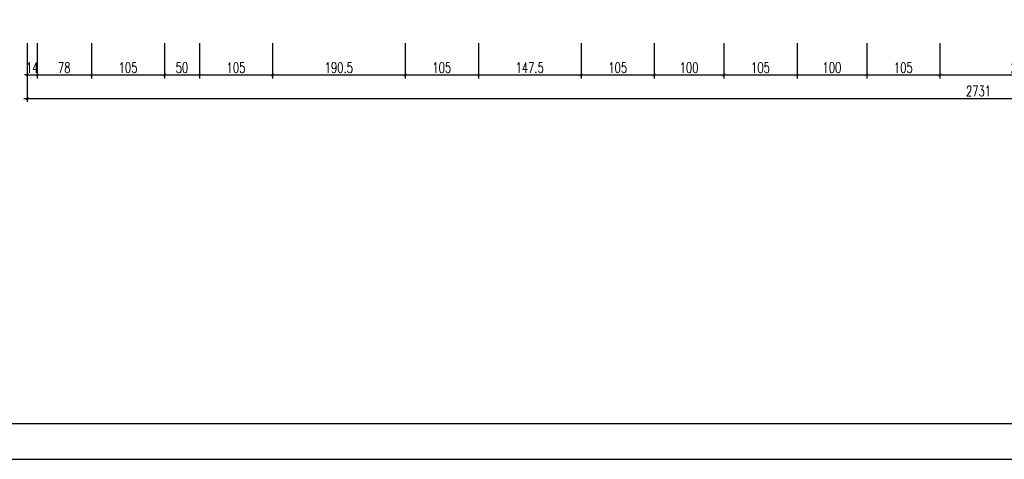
# Model space of a CAD drawing. Header units: millimetres. Extents: x 50026 to 146998, y 1038179 to 1573505.
# Tile 64 of 122: x 58528 to 59942, y 1045482 to 1046113. Entities that reach past the tile are written whole.
import ezdxf

# ---------------------------------------------------------------- set-up
doc = ezdxf.new("R2010")
doc.units = ezdxf.units.MM
doc.header["$LTSCALE"] = 0.025
doc.layers.add('SCIANA', color=5, linetype='Continuous')
doc.layers.add('ściany', color=5, linetype='Continuous')
doc.styles.add('ROMANS', font='romans.shx', dxfattribs={"width": 0.7})
doc.dimstyles.new('SIL', dxfattribs={"dimtxt": 15, "dimasz": 4, "dimexe": 5, "dimexo": 5, "dimgap": 3, "dimtad": 1, "dimdec": 4, "dimrnd": 0.5, "dimdsep": 46, "dimtxsty": 'ROMANS', "dimblk1": 'ARCHTICK', "dimblk2": 'ARCHTICK', "dimsah": 1, "dimcen": 5, "dimdle": 5, "dimclrd": 1, "dimclre": 1, "dimclrt": 2, "dimadec": 1, "dimazin": 0, "dimtfac": 0.013333, "dimtdec": 4, "dimtix": 1, "dimtmove": 0, "dimatfit": 3, "dimldrblk": 'ARCHTICK', "dimfxl": 0, "dimtolj": 1, "dimtzin": 0, "dimarcsym": 0})

# ---------------------------------------------------------------- blocks, each defined once
blk = doc.blocks.new('_ArchTick')
at = {"color": 0, "linetype": 'ByBlock', "const_width": 0.15}
blk.add_lwpolyline([(-0.5, -0.5), (0.5, 0.5)], dxfattribs=at)
blk = doc.blocks.new('*D211')
at = {"layer": 'Defpoints', "color": 0}
for p in [(58539.3, 1046084), (58553.3, 1046084), (58553.3, 1046033.6)]:
    blk.add_point(p, dxfattribs=at)
at = {"layer": 'ściany', "color": 1, "lineweight": -2}
for p, q in [((58539.3, 1046079), (58539.3, 1046028.6)), ((58553.3, 1046079), (58553.3, 1046028.6)), ((58539.3, 1046033.6), (58535.3, 1046033.6)), ((58539.3, 1046033.6), (58553.3, 1046033.6)), ((58553.3, 1046033.6), (58557.3, 1046033.6))]:
    blk.add_line(p, q, dxfattribs=at)
at = {"layer": 'ściany', "color": 1, "lineweight": -2, "xscale": 4, "yscale": 4, "zscale": 4}
blk.add_blockref('_ArchTick', (58539.3, 1046033.6), dxfattribs=at)
at = {"layer": 'ściany', "color": 1, "lineweight": -2, "xscale": 4, "yscale": 4, "zscale": 4, "rotation": 180}
blk.add_blockref('_ArchTick', (58553.3, 1046033.6), dxfattribs=at)
at = {"layer": 'ściany', "color": 2, "insert": (58546.3, 1046044.1), "char_height": 15, "attachment_point": 5, "style": 'ROMANS'}
blk.add_mtext('\\A1;14', dxfattribs=at)
blk = doc.blocks.new('*D212')
at = {"layer": 'Defpoints', "color": 0}
for p in [(58553.3, 1046084), (58631.3, 1046084), (58631.3, 1046033.6)]:
    blk.add_point(p, dxfattribs=at)
at = {"layer": 'ściany', "color": 1, "lineweight": -2}
for p, q in [((58553.3, 1046079), (58553.3, 1046028.6)), ((58631.3, 1046079), (58631.3, 1046028.6)), ((58548.3, 1046033.6), (58636.3, 1046033.6))]:
    blk.add_line(p, q, dxfattribs=at)
at = {"layer": 'ściany', "color": 1, "lineweight": -2, "xscale": 4, "yscale": 4, "zscale": 4, "rotation": 180}
blk.add_blockref('_ArchTick', (58553.3, 1046033.6), dxfattribs=at)
at = {"layer": 'ściany', "color": 1, "lineweight": -2, "xscale": 4, "yscale": 4, "zscale": 4}
blk.add_blockref('_ArchTick', (58631.3, 1046033.6), dxfattribs=at)
at = {"layer": 'ściany', "color": 2, "insert": (58592.3, 1046044.1), "char_height": 15, "attachment_point": 5, "style": 'ROMANS'}
blk.add_mtext('\\A1;78', dxfattribs=at)
blk = doc.blocks.new('*D213')
at = {"layer": 'Defpoints', "color": 0}
for p in [(58631.3, 1046084), (58736.3, 1046084), (58736.3, 1046033.6)]:
    blk.add_point(p, dxfattribs=at)
at = {"layer": 'ściany', "color": 1, "lineweight": -2}
for p, q in [((58631.3, 1046079), (58631.3, 1046028.6)), ((58736.3, 1046079), (58736.3, 1046028.6)), ((58626.3, 1046033.6), (58741.3, 1046033.6))]:
    blk.add_line(p, q, dxfattribs=at)
at = {"layer": 'ściany', "color": 1, "lineweight": -2, "xscale": 4, "yscale": 4, "zscale": 4, "rotation": 180}
blk.add_blockref('_ArchTick', (58631.3, 1046033.6), dxfattribs=at)
at = {"layer": 'ściany', "color": 1, "lineweight": -2, "xscale": 4, "yscale": 4, "zscale": 4}
blk.add_blockref('_ArchTick', (58736.3, 1046033.6), dxfattribs=at)
at = {"layer": 'ściany', "color": 2, "insert": (58683.8, 1046044.1), "char_height": 15, "attachment_point": 5, "style": 'ROMANS'}
blk.add_mtext('\\A1;105', dxfattribs=at)
blk = doc.blocks.new('*D214')
at = {"layer": 'Defpoints', "color": 0}
for p in [(58736.3, 1046084), (58786.3, 1046084), (58786.3, 1046033.6)]:
    blk.add_point(p, dxfattribs=at)
at = {"layer": 'ściany', "color": 1, "lineweight": -2}
for p, q in [((58736.3, 1046079), (58736.3, 1046028.6)), ((58786.3, 1046079), (58786.3, 1046028.6)), ((58731.3, 1046033.6), (58791.3, 1046033.6))]:
    blk.add_line(p, q, dxfattribs=at)
at = {"layer": 'ściany', "color": 1, "lineweight": -2, "xscale": 4, "yscale": 4, "zscale": 4, "rotation": 180}
blk.add_blockref('_ArchTick', (58736.3, 1046033.6), dxfattribs=at)
at = {"layer": 'ściany', "color": 1, "lineweight": -2, "xscale": 4, "yscale": 4, "zscale": 4}
blk.add_blockref('_ArchTick', (58786.3, 1046033.6), dxfattribs=at)
at = {"layer": 'ściany', "color": 2, "insert": (58761.3, 1046044.1), "char_height": 15, "attachment_point": 5, "style": 'ROMANS'}
blk.add_mtext('\\A1;50', dxfattribs=at)
blk = doc.blocks.new('*D215')
at = {"layer": 'Defpoints', "color": 0}
for p in [(58786.3, 1046084), (58891.3, 1046084), (58891.3, 1046033.6)]:
    blk.add_point(p, dxfattribs=at)
at = {"layer": 'ściany', "color": 1, "lineweight": -2}
for p, q in [((58786.3, 1046079), (58786.3, 1046028.6)), ((58891.3, 1046079), (58891.3, 1046028.6)), ((58781.3, 1046033.6), (58896.3, 1046033.6))]:
    blk.add_line(p, q, dxfattribs=at)
at = {"layer": 'ściany', "color": 1, "lineweight": -2, "xscale": 4, "yscale": 4, "zscale": 4, "rotation": 180}
blk.add_blockref('_ArchTick', (58786.3, 1046033.6), dxfattribs=at)
at = {"layer": 'ściany', "color": 1, "lineweight": -2, "xscale": 4, "yscale": 4, "zscale": 4}
blk.add_blockref('_ArchTick', (58891.3, 1046033.6), dxfattribs=at)
at = {"layer": 'ściany', "color": 2, "insert": (58838.8, 1046044.1), "char_height": 15, "attachment_point": 5, "style": 'ROMANS'}
blk.add_mtext('\\A1;105', dxfattribs=at)
blk = doc.blocks.new('*D216')
at = {"layer": 'Defpoints', "color": 0}
for p in [(58891.3, 1046084), (59081.8, 1046084), (59081.8, 1046033.6)]:
    blk.add_point(p, dxfattribs=at)
at = {"layer": 'ściany', "color": 1, "lineweight": -2}
for p, q in [((58891.3, 1046079), (58891.3, 1046028.6)), ((59081.8, 1046079), (59081.8, 1046028.6)), ((58886.3, 1046033.6), (59086.8, 1046033.6))]:
    blk.add_line(p, q, dxfattribs=at)
at = {"layer": 'ściany', "color": 1, "lineweight": -2, "xscale": 4, "yscale": 4, "zscale": 4, "rotation": 180}
blk.add_blockref('_ArchTick', (58891.3, 1046033.6), dxfattribs=at)
at = {"layer": 'ściany', "color": 1, "lineweight": -2, "xscale": 4, "yscale": 4, "zscale": 4}
blk.add_blockref('_ArchTick', (59081.8, 1046033.6), dxfattribs=at)
at = {"layer": 'ściany', "color": 2, "insert": (58986.5, 1046044.1), "char_height": 15, "attachment_point": 5, "style": 'ROMANS'}
blk.add_mtext('\\A1;190.5', dxfattribs=at)
blk = doc.blocks.new('*D217')
at = {"layer": 'Defpoints', "color": 0}
for p in [(59081.8, 1046084), (59186.8, 1046084), (59186.8, 1046033.6)]:
    blk.add_point(p, dxfattribs=at)
at = {"layer": 'ściany', "color": 1, "lineweight": -2}
for p, q in [((59081.8, 1046079), (59081.8, 1046028.6)), ((59186.8, 1046079), (59186.8, 1046028.6)), ((59076.8, 1046033.6), (59191.8, 1046033.6))]:
    blk.add_line(p, q, dxfattribs=at)
at = {"layer": 'ściany', "color": 1, "lineweight": -2, "xscale": 4, "yscale": 4, "zscale": 4, "rotation": 180}
blk.add_blockref('_ArchTick', (59081.8, 1046033.6), dxfattribs=at)
at = {"layer": 'ściany', "color": 1, "lineweight": -2, "xscale": 4, "yscale": 4, "zscale": 4}
blk.add_blockref('_ArchTick', (59186.8, 1046033.6), dxfattribs=at)
at = {"layer": 'ściany', "color": 2, "insert": (59134.3, 1046044.1), "char_height": 15, "attachment_point": 5, "style": 'ROMANS'}
blk.add_mtext('\\A1;105', dxfattribs=at)
blk = doc.blocks.new('*D218')
at = {"layer": 'Defpoints', "color": 0}
for p in [(59186.8, 1046084), (59334.3, 1046084), (59334.3, 1046033.6)]:
    blk.add_point(p, dxfattribs=at)
at = {"layer": 'ściany', "color": 1, "lineweight": -2}
for p, q in [((59186.8, 1046079), (59186.8, 1046028.6)), ((59334.3, 1046079), (59334.3, 1046028.6)), ((59181.8, 1046033.6), (59339.3, 1046033.6))]:
    blk.add_line(p, q, dxfattribs=at)
at = {"layer": 'ściany', "color": 1, "lineweight": -2, "xscale": 4, "yscale": 4, "zscale": 4, "rotation": 180}
blk.add_blockref('_ArchTick', (59186.8, 1046033.6), dxfattribs=at)
at = {"layer": 'ściany', "color": 1, "lineweight": -2, "xscale": 4, "yscale": 4, "zscale": 4}
blk.add_blockref('_ArchTick', (59334.3, 1046033.6), dxfattribs=at)
at = {"layer": 'ściany', "color": 2, "insert": (59260.5, 1046044.1), "char_height": 15, "attachment_point": 5, "style": 'ROMANS'}
blk.add_mtext('\\A1;147.5', dxfattribs=at)
blk = doc.blocks.new('*D219')
at = {"layer": 'Defpoints', "color": 0}
for p in [(59334.3, 1046084), (59439.3, 1046084), (59439.3, 1046033.6)]:
    blk.add_point(p, dxfattribs=at)
at = {"layer": 'ściany', "color": 1, "lineweight": -2}
for p, q in [((59334.3, 1046079), (59334.3, 1046028.6)), ((59439.3, 1046079), (59439.3, 1046028.6)), ((59329.3, 1046033.6), (59444.3, 1046033.6))]:
    blk.add_line(p, q, dxfattribs=at)
at = {"layer": 'ściany', "color": 1, "lineweight": -2, "xscale": 4, "yscale": 4, "zscale": 4, "rotation": 180}
blk.add_blockref('_ArchTick', (59334.3, 1046033.6), dxfattribs=at)
at = {"layer": 'ściany', "color": 1, "lineweight": -2, "xscale": 4, "yscale": 4, "zscale": 4}
blk.add_blockref('_ArchTick', (59439.3, 1046033.6), dxfattribs=at)
at = {"layer": 'ściany', "color": 2, "insert": (59386.8, 1046044.1), "char_height": 15, "attachment_point": 5, "style": 'ROMANS'}
blk.add_mtext('\\A1;105', dxfattribs=at)
blk = doc.blocks.new('*D220')
at = {"layer": 'Defpoints', "color": 0}
for p in [(59439.3, 1046084), (59539.3, 1046084), (59539.3, 1046033.6)]:
    blk.add_point(p, dxfattribs=at)
at = {"layer": 'ściany', "color": 1, "lineweight": -2}
for p, q in [((59439.3, 1046079), (59439.3, 1046028.6)), ((59539.3, 1046079), (59539.3, 1046028.6)), ((59434.3, 1046033.6), (59544.3, 1046033.6))]:
    blk.add_line(p, q, dxfattribs=at)
at = {"layer": 'ściany', "color": 1, "lineweight": -2, "xscale": 4, "yscale": 4, "zscale": 4, "rotation": 180}
blk.add_blockref('_ArchTick', (59439.3, 1046033.6), dxfattribs=at)
at = {"layer": 'ściany', "color": 1, "lineweight": -2, "xscale": 4, "yscale": 4, "zscale": 4}
blk.add_blockref('_ArchTick', (59539.3, 1046033.6), dxfattribs=at)
at = {"layer": 'ściany', "color": 2, "insert": (59489.3, 1046044.1), "char_height": 15, "attachment_point": 5, "style": 'ROMANS'}
blk.add_mtext('\\A1;100', dxfattribs=at)
blk = doc.blocks.new('*D221')
at = {"layer": 'Defpoints', "color": 0}
for p in [(59539.3, 1046084), (59644.3, 1046084), (59644.3, 1046033.6)]:
    blk.add_point(p, dxfattribs=at)
at = {"layer": 'ściany', "color": 1, "lineweight": -2}
for p, q in [((59539.3, 1046079), (59539.3, 1046028.6)), ((59644.3, 1046079), (59644.3, 1046028.6)), ((59534.3, 1046033.6), (59649.3, 1046033.6))]:
    blk.add_line(p, q, dxfattribs=at)
at = {"layer": 'ściany', "color": 1, "lineweight": -2, "xscale": 4, "yscale": 4, "zscale": 4, "rotation": 180}
blk.add_blockref('_ArchTick', (59539.3, 1046033.6), dxfattribs=at)
at = {"layer": 'ściany', "color": 1, "lineweight": -2, "xscale": 4, "yscale": 4, "zscale": 4}
blk.add_blockref('_ArchTick', (59644.3, 1046033.6), dxfattribs=at)
at = {"layer": 'ściany', "color": 2, "insert": (59591.8, 1046044.1), "char_height": 15, "attachment_point": 5, "style": 'ROMANS'}
blk.add_mtext('\\A1;105', dxfattribs=at)
blk = doc.blocks.new('*D222')
at = {"layer": 'Defpoints', "color": 0}
for p in [(59644.3, 1046084), (59744.3, 1046084), (59744.3, 1046033.6)]:
    blk.add_point(p, dxfattribs=at)
at = {"layer": 'ściany', "color": 1, "lineweight": -2}
for p, q in [((59644.3, 1046079), (59644.3, 1046028.6)), ((59744.3, 1046079), (59744.3, 1046028.6)), ((59639.3, 1046033.6), (59749.3, 1046033.6))]:
    blk.add_line(p, q, dxfattribs=at)
at = {"layer": 'ściany', "color": 1, "lineweight": -2, "xscale": 4, "yscale": 4, "zscale": 4, "rotation": 180}
blk.add_blockref('_ArchTick', (59644.3, 1046033.6), dxfattribs=at)
at = {"layer": 'ściany', "color": 1, "lineweight": -2, "xscale": 4, "yscale": 4, "zscale": 4}
blk.add_blockref('_ArchTick', (59744.3, 1046033.6), dxfattribs=at)
at = {"layer": 'ściany', "color": 2, "insert": (59694.3, 1046044.1), "char_height": 15, "attachment_point": 5, "style": 'ROMANS'}
blk.add_mtext('\\A1;100', dxfattribs=at)
blk = doc.blocks.new('*D223')
at = {"layer": 'Defpoints', "color": 0}
for p in [(59744.3, 1046084), (59849.3, 1046084), (59849.3, 1046033.6)]:
    blk.add_point(p, dxfattribs=at)
at = {"layer": 'ściany', "color": 1, "lineweight": -2}
for p, q in [((59744.3, 1046079), (59744.3, 1046028.6)), ((59849.3, 1046079), (59849.3, 1046028.6)), ((59739.3, 1046033.6), (59854.3, 1046033.6))]:
    blk.add_line(p, q, dxfattribs=at)
at = {"layer": 'ściany', "color": 1, "lineweight": -2, "xscale": 4, "yscale": 4, "zscale": 4, "rotation": 180}
blk.add_blockref('_ArchTick', (59744.3, 1046033.6), dxfattribs=at)
at = {"layer": 'ściany', "color": 1, "lineweight": -2, "xscale": 4, "yscale": 4, "zscale": 4}
blk.add_blockref('_ArchTick', (59849.3, 1046033.6), dxfattribs=at)
at = {"layer": 'ściany', "color": 2, "insert": (59796.8, 1046044.1), "char_height": 15, "attachment_point": 5, "style": 'ROMANS'}
blk.add_mtext('\\A1;105', dxfattribs=at)
blk = doc.blocks.new('*D224')
at = {"layer": 'Defpoints', "color": 0}
for p in [(59849.3, 1046084), (60079.3, 1046084), (60079.3, 1046033.6)]:
    blk.add_point(p, dxfattribs=at)
at = {"layer": 'ściany', "color": 1, "lineweight": -2}
for p, q in [((59849.3, 1046079), (59849.3, 1046028.6)), ((60079.3, 1046079), (60079.3, 1046028.6)), ((59844.3, 1046033.6), (60084.3, 1046033.6))]:
    blk.add_line(p, q, dxfattribs=at)
at = {"layer": 'ściany', "color": 1, "lineweight": -2, "xscale": 4, "yscale": 4, "zscale": 4, "rotation": 180}
blk.add_blockref('_ArchTick', (59849.3, 1046033.6), dxfattribs=at)
at = {"layer": 'ściany', "color": 1, "lineweight": -2, "xscale": 4, "yscale": 4, "zscale": 4}
blk.add_blockref('_ArchTick', (60079.3, 1046033.6), dxfattribs=at)
at = {"layer": 'ściany', "color": 2, "insert": (59964.3, 1046044.1), "char_height": 15, "attachment_point": 5, "style": 'ROMANS'}
blk.add_mtext('\\A1;230', dxfattribs=at)
blk = doc.blocks.new('*D232')
at = {"layer": 'Defpoints', "color": 0}
for p in [(58539.3, 1046084), (61270.3, 1046084), (61270.3, 1045999.9)]:
    blk.add_point(p, dxfattribs=at)
at = {"layer": 'ściany', "color": 1, "lineweight": -2}
for p, q in [((58539.3, 1046079), (58539.3, 1045994.9)), ((61270.3, 1046079), (61270.3, 1045994.9)), ((58534.3, 1045999.9), (61275.3, 1045999.9))]:
    blk.add_line(p, q, dxfattribs=at)
at = {"layer": 'ściany', "color": 1, "lineweight": -2, "xscale": 4, "yscale": 4, "zscale": 4, "rotation": 180}
blk.add_blockref('_ArchTick', (58539.3, 1045999.9), dxfattribs=at)
at = {"layer": 'ściany', "color": 1, "lineweight": -2, "xscale": 4, "yscale": 4, "zscale": 4}
blk.add_blockref('_ArchTick', (61270.3, 1045999.9), dxfattribs=at)
at = {"layer": 'ściany', "color": 2, "insert": (59904.8, 1046010.4), "char_height": 15, "attachment_point": 5, "style": 'ROMANS'}
blk.add_mtext('\\A1;2731', dxfattribs=at)

msp = doc.modelspace()

# ---------------------------------------------------------------- linework, layer by layer
at = {"layer": 'SCIANA', "color": 2, "linetype": 'Continuous'}
for points in [[(57790.95365, 1045481.78007), (60310.95365, 1045481.78007), (62830.95365, 1045481.78007), (62830.95365, 1049032.45674), (60310.95365, 1049032.45674), (57790.95365, 1049032.45674)], [(57997.10524, 1045533.3565), (60310.95365, 1045533.3565), (62779.37721, 1045533.3565), (62779.37721, 1048980.8803), (60310.95365, 1048980.8803), (57997.10524, 1048980.8803)]]:
    msp.add_lwpolyline(points, close=True, dxfattribs=at)

# ---------------------------------------------------------------- dimensions: what is measured, and where the dimension line sits
at = {"layer": 'ściany', "color": 7}
for base, p2, picture, middle in [((61270.27224, 1045999.94407), (61270.27224, 1046083.95409), '*D232', (59904.77224, 1046010.44407)), ((58553.27224, 1046033.63908), (58553.27224, 1046083.95409), '*D211', (58546.27224, 1046044.13908))]:
    dim = msp.add_linear_dim(base=base, p1=(58539.27224, 1046083.95409), p2=p2, dimstyle='SIL', dxfattribs=at)
    dim.commit()
    dim.dimension.update_dxf_attribs({"geometry": picture, "text_midpoint": middle})
for base, p1, p2, picture, middle in [((58631.27224, 1046033.63908), (58553.27224, 1046083.95409), (58631.27224, 1046083.95409), '*D212', (58592.27224, 1046044.13908)), ((58736.27224, 1046033.63908), (58631.27224, 1046083.95409), (58736.27224, 1046083.95409), '*D213', (58683.77224, 1046044.13908)), ((58786.27224, 1046033.63908), (58736.27224, 1046083.95409), (58786.27224, 1046083.95409), '*D214', (58761.27224, 1046044.13908)), ((58891.27224, 1046033.63908), (58786.27224, 1046083.95409), (58891.27224, 1046083.95409), '*D215', (58838.77224, 1046044.13908)), ((59081.77224, 1046033.63908), (58891.27224, 1046083.95409), (59081.77224, 1046083.95409), '*D216', (58986.52224, 1046044.13908)), ((59186.77224, 1046033.63908), (59081.77224, 1046083.95409), (59186.77224, 1046083.95409), '*D217', (59134.27224, 1046044.13908)), ((59334.27224, 1046033.63908), (59186.77224, 1046083.95409), (59334.27224, 1046083.95409), '*D218', (59260.52224, 1046044.13908)), ((59439.27224, 1046033.63908), (59334.27224, 1046083.95409), (59439.27224, 1046083.95409), '*D219', (59386.77224, 1046044.13908)), ((59539.27224, 1046033.63908), (59439.27224, 1046083.95409), (59539.27224, 1046083.95409), '*D220', (59489.27224, 1046044.13908)), ((59644.27224, 1046033.63908), (59539.27224, 1046083.95409), (59644.27224, 1046083.95409), '*D221', (59591.77224, 1046044.13908)), ((59744.27224, 1046033.63908), (59644.27224, 1046083.95409), (59744.27224, 1046083.95409), '*D222', (59694.27224, 1046044.13908)), ((59849.27224, 1046033.63908), (59744.27224, 1046083.95409), (59849.27224, 1046083.95409), '*D223', (59796.77224, 1046044.13908)), ((60079.28385, 1046033.63908), (59849.27224, 1046083.95409), (60079.28385, 1046083.95409), '*D224', (59964.27805, 1046044.13908))]:
    dim = msp.add_linear_dim(base=base, p1=p1, p2=p2, dimstyle='SIL', override={"dimtmove": 1}, dxfattribs=at)
    dim.commit()
    dim.dimension.update_dxf_attribs({"geometry": picture, "text_midpoint": middle})

doc.saveas('drawing.dxf')
